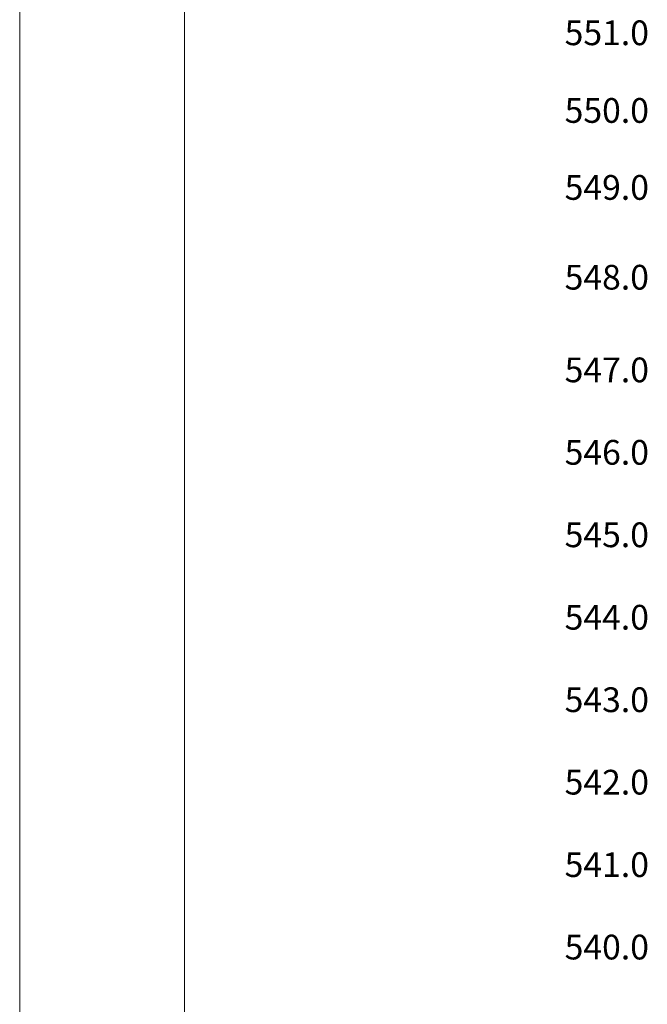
# Model space of a CAD drawing. Extents: x 0 to 362422, y 0 to 4201735.
# Tile 43 of 256: x 359888 to 359964, y 4198475 to 4198594. Entities that reach past the tile are written whole.
import ezdxf

# ---------------------------------------------------------------- set-up
doc = ezdxf.new("R2010")
doc.units = 0
doc.header["$LTSCALE"] = 0.5
doc.header["$MEASUREMENT"] = 0
doc.styles.add('ariac', font='ARIALN.TTF')

msp = doc.modelspace()

# ---------------------------------------------------------------- linework, layer by layer
at = {"layer": 'Defpoints', "color": 0, "lineweight": 13}
for p, q in [((359887.742, 4198258.381), (359887.742, 4198678.381)), ((359907.742, 4198263.381), (359907.742, 4198673.381))]:
    msp.add_line(p, q, dxfattribs=at)

# ---------------------------------------------------------------- texts
at = {"color": 5, "char_height": 3, "attachment_point": 1, "style": 'ariac'}
for s, insert in [('{\\fTimes New Roman|b0|i0|c204|p18;\\C0;5\\fTimes New Roman|b0|i0|c0|p18;51\\fTimes New Roman|b0|i0|c204|p18;.0}', (359953.813, 4198593.895)), ('{\\fTimes New Roman|b0|i0|c204|p18;\\C0;5\\fTimes New Roman|b0|i0|c0|p18;50\\fTimes New Roman|b0|i0|c204|p18;.0}', (359953.813, 4198584.476)), ('{\\fTimes New Roman|b0|i0|c204|p18;\\C0;54\\fTimes New Roman|b0|i0|c0|p18;9\\fTimes New Roman|b0|i0|c204|p18;.0}', (359953.813, 4198575.141)), ('{\\fTimes New Roman|b0|i0|c204|p18;\\C0;54\\fTimes New Roman|b0|i0|c0|p18;8\\fTimes New Roman|b0|i0|c204|p18;.0}', (359953.813, 4198564.25)), ('{\\fTimes New Roman|b0|i0|c204|p18;\\C0;54\\fTimes New Roman|b0|i0|c0|p18;7\\fTimes New Roman|b0|i0|c204|p18;.0}', (359953.813, 4198553.011)), ('{\\fTimes New Roman|b0|i0|c204|p18;\\C0;54\\fTimes New Roman|b0|i0|c0|p18;6\\fTimes New Roman|b0|i0|c204|p18;.0}', (359953.813, 4198543.011)), ('{\\fTimes New Roman|b0|i0|c204|p18;\\C0;5\\fTimes New Roman|b0|i0|c0|p18;45\\fTimes New Roman|b0|i0|c204|p18;.0}', (359953.813, 4198533.011)), ('{\\fTimes New Roman|b0|i0|c204|p18;\\C0;5\\fTimes New Roman|b0|i0|c0|p18;44\\fTimes New Roman|b0|i0|c204|p18;.0}', (359953.813, 4198523.011)), ('{\\fTimes New Roman|b0|i0|c204|p18;\\C0;5\\fTimes New Roman|b0|i0|c0|p18;43.\\fTimes New Roman|b0|i0|c204|p18;0}', (359953.813, 4198513.011)), ('{\\fTimes New Roman|b0|i0|c204|p18;\\C0;5\\fTimes New Roman|b0|i0|c0|p18;42\\fTimes New Roman|b0|i0|c204|p18;.0}', (359953.813, 4198503.011)), ('{\\fTimes New Roman|b0|i0|c204|p18;\\C0;5\\fTimes New Roman|b0|i0|c0|p18;41\\fTimes New Roman|b0|i0|c204|p18;.0}', (359953.813, 4198493.011)), ('{\\fTimes New Roman|b0|i0|c204|p18;\\C0;5\\fTimes New Roman|b0|i0|c0|p18;40\\fTimes New Roman|b0|i0|c204|p18;.0}', (359953.813, 4198483.011))]:
    msp.add_mtext_dynamic_manual_height_columns(s, width=16.55794, gutter_width=15, heights=[0], dxfattribs=dict(at, insert=insert))

doc.saveas('drawing.dxf')
